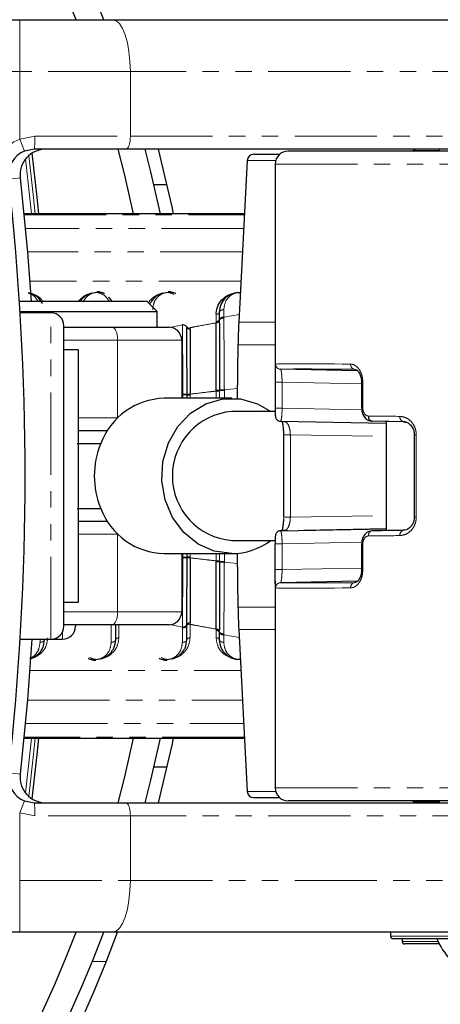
# Model space of a CAD drawing. Header units: millimetres. Extents: x 186 to 9508, y 327 to 8143.
# Tile 30 of 53: x 891 to 923, y 6102 to 6178. Entities that reach past the tile are written whole.
import ezdxf

# ---------------------------------------------------------------- set-up
doc = ezdxf.new("R2010")
doc.units = ezdxf.units.MM
doc.linetypes.add('PHANTOM', pattern=[12.7, 6.35, -1.27, 1.27, -1.27, 1.27, -1.27])
doc.layers.add('COMPONENT_GEOMETRY', color=7, linetype='Continuous')
doc.styles.add('SLDTEXTSTYLE0', font='TXT', dxfattribs={"width": 0.75})
doc.dimstyles.new('SLDDIMSTYLE0', dxfattribs={"dimtxt": 50, "dimasz": 3.302, "dimexe": 0, "dimexo": 0.0625, "dimgap": 12.5, "dimtad": 0, "dimtih": 1, "dimtoh": 1, "dimdec": 0, "dimrnd": 1e-09, "dimzin": 12, "dimdsep": 46, "dimtxsty": 'SLDTEXTSTYLE0', "dimsah": 1, "dimcen": 0.09, "dimadec": 0, "dimazin": 3, "dimtfac": 1, "dimtdec": 0, "dimtofl": 0, "dimtmove": 0, "dimatfit": 3, "dimfxl": 1, "dimfrac": 2, "dimtolj": 1, "dimtzin": 12, "dimarcsym": 0})

# ---------------------------------------------------------------- blocks, each defined once
blk = doc.blocks.new('_D_1')
at = {"layer": 'COMPONENT_GEOMETRY', "color": 7}
for p, q in [((4754.756, 6141.299), (4754.756, 3836.631)), ((349.81, 5690.113), (349.81, 3836.631)), ((349.81, 3839.806), (2478.394, 3839.806)), ((4754.756, 3839.806), (2626.172, 3839.806))]:
    blk.add_line(p, q, dxfattribs=at)
for points in [[(349.81, 3839.806), (353.112, 3839.298), (353.112, 3840.314)], [(4754.756, 3839.806), (4751.454, 3840.314), (4751.454, 3839.298)]]:
    blk.add_solid(points, dxfattribs=at)
at = {"layer": 'COMPONENT_GEOMETRY', "color": 7, "insert": (2478.394, 3864.571), "char_height": 50, "attachment_point": 1, "style": 'SLDTEXTSTYLE0'}
blk.add_mtext('4405', dxfattribs=at)

msp = doc.modelspace()

# ---------------------------------------------------------------- linework, layer by layer
at = {"color": 7, "linetype": 'Continuous', "lineweight": 25}
for p, q in [((880.669, 6177.819), (890.893, 6177.819)), ((890.893, 6177.819), (898.076, 6177.819)), ((898.076, 6177.819), (940.484, 6177.819)), ((892.019, 6167.819), (891.269, 6167.673)), ((899.102, 6167.819), (892.019, 6167.819)), ((941.51, 6167.819), (899.102, 6167.819)), ((908.975, 6167.419), (910.976, 6167.419)), ((945.081, 6167.669), (911.638, 6167.669)), ((921.445, 6167.719), (923.301, 6167.719)), ((923.301, 6167.819), (923.301, 6167.669)), ((923.301, 6167.819), (923.301, 6167.669)), ((908.476, 6166.945), (907.82, 6154.441)), ((910.638, 6166.669), (910.638, 6150.658)), ((902.272, 6165.069), (901.246, 6165.069)), ((908.26, 6162.827), (891.221, 6162.827)), ((890.872, 6156.069), (900.71, 6156.069)), ((901.51, 6155.269), (900.71, 6156.069)), ((890.922, 6155.269), (901.51, 6155.269)), ((893.31, 6155.169), (890.928, 6155.169)), ((901.51, 6154.069), (901.51, 6155.269)), ((906.32, 6155.217), (906.32, 6154.643)), ((894.31, 6130.969), (894.31, 6154.169)), ((894.31, 6154.069), (898.013, 6154.069)), ((898.013, 6154.069), (902.41, 6154.069)), ((903.41, 6153.069), (903.41, 6148.569)), ((895.41, 6152.319), (894.31, 6152.319)), ((895.41, 6152.319), (895.41, 6132.819)), ((907.76, 6152.697), (907.687, 6148.552)), ((916.979, 6150.704), (911.055, 6150.813)), ((910.64, 6149.805), (910.64, 6147.805)), ((917.313, 6149.805), (917.313, 6147.805)), ((907.276, 6148.569), (902.065, 6148.569)), ((903.828, 6148.569), (903.828, 6148.83)), ((917.313, 6147.805), (917.313, 6147.805)), ((910.681, 6147.549), (907.276, 6147.549)), ((911.048, 6146.801), (919.201, 6146.65)), ((920.694, 6146.753), (918.13, 6146.801)), ((897.675, 6146.069), (895.41, 6146.069)), ((919.201, 6146.781), (919.201, 6138.358)), ((911.277, 6145.761), (911.277, 6139.377)), ((911.277, 6145.761), (911.277, 6145.761)), ((921.383, 6145.761), (921.383, 6139.377)), ((895.41, 6139.069), (897.675, 6139.069)), ((911.048, 6138.338), (919.201, 6138.488)), ((920.569, 6138.383), (918.13, 6138.338)), ((907.276, 6137.589), (910.641, 6137.589)), ((910.64, 6135.333), (910.64, 6137.334)), ((917.313, 6137.334), (917.313, 6135.333)), ((917.313, 6137.334), (917.314, 6137.334)), ((902.065, 6136.569), (907.276, 6136.569)), ((903.41, 6136.569), (903.41, 6132.069)), ((903.828, 6136.309), (903.828, 6136.569)), ((907.687, 6136.587), (907.76, 6132.442)), ((910.638, 6134.481), (910.638, 6118.469)), ((916.987, 6134.435), (911.055, 6134.325)), ((894.31, 6132.819), (895.41, 6132.819)), ((898.013, 6131.069), (894.31, 6131.069)), ((895.21, 6131.069), (895.21, 6130.97)), ((902.41, 6131.069), (898.013, 6131.069)), ((898.31, 6129.922), (898.31, 6131.069)), ((903.81, 6129.922), (903.81, 6131.019)), ((906.32, 6130.496), (906.32, 6129.922)), ((907.82, 6130.698), (908.476, 6118.193)), ((890.931, 6129.969), (893.31, 6129.969)), ((893.31, 6129.969), (894.21, 6129.969)), ((891.221, 6122.311), (908.26, 6122.311)), ((902.272, 6120.069), (901.246, 6120.069)), ((891.269, 6117.465), (892.019, 6117.319)), ((892.019, 6117.319), (899.102, 6117.319)), ((899.102, 6117.319), (941.51, 6117.319)), ((908.975, 6117.719), (910.976, 6117.719)), ((945.081, 6117.469), (911.638, 6117.469)), ((921.445, 6117.419), (923.301, 6117.419)), ((923.301, 6117.469), (923.301, 6117.319)), ((923.301, 6117.469), (923.301, 6117.319)), ((890.893, 6107.319), (880.669, 6107.319)), ((898.076, 6107.319), (890.893, 6107.319)), ((940.484, 6107.319), (898.076, 6107.319)), ((919.551, 6107.319), (919.551, 6107.019)), ((919.551, 6107.319), (919.551, 6107.019)), ((936.851, 6106.819), (919.751, 6106.819)), ((936.851, 6106.819), (919.751, 6106.819)), ((920.451, 6106.819), (920.451, 6106.619)), ((923.315, 6106.419), (920.651, 6106.419))]:
    msp.add_line(p, q, dxfattribs=at)
at = {"color": 8, "linetype": 'PHANTOM', "lineweight": 18}
for p, q in [((890.893, 6177.819), (890.893, 6173.819)), ((890.893, 6173.819), (880.985, 6173.819)), ((899.444, 6173.819), (890.893, 6173.819)), ((890.893, 6168.6), (890.893, 6173.819)), ((899.444, 6168.819), (899.444, 6173.819)), ((941.852, 6173.819), (899.444, 6173.819)), ((890.893, 6168.6), (892.066, 6168.819)), ((890.893, 6168.6), (891.269, 6167.673)), ((892.066, 6168.819), (899.444, 6168.819)), ((899.444, 6168.819), (941.852, 6168.819)), ((910.677, 6166.945), (908.476, 6166.945)), ((910.638, 6166.669), (945.319, 6166.669)), ((890.931, 6165.598), (890.042, 6165.499)), ((908.26, 6162.827), (891.221, 6162.827)), ((891.228, 6162.755), (908.256, 6162.755)), ((908.201, 6161.7), (891.328, 6161.7)), ((908.106, 6159.895), (891.487, 6159.895)), ((907.986, 6157.607), (891.666, 6157.607)), ((893.31, 6129.969), (893.31, 6155.169)), ((906.665, 6155.424), (906.665, 6154.842)), ((906.074, 6154.501), (906.074, 6155.069)), ((906.074, 6154.397), (906.074, 6154.501)), ((906.32, 6154.643), (906.32, 6154.581)), ((906.665, 6154.842), (907.852, 6155.049)), ((906.665, 6154.842), (906.666, 6154.777)), ((907.82, 6154.441), (910.638, 6154.441)), ((902.507, 6154.05), (903.465, 6154.242)), ((903.465, 6154.242), (903.465, 6154.31)), ((903.811, 6154.053), (903.81, 6154.119)), ((904.057, 6154.028), (904.057, 6153.984)), ((904.057, 6153.984), (904.057, 6153.919)), ((898.464, 6153.069), (894.31, 6153.069)), ((898.464, 6153.069), (898.464, 6147.069)), ((903.41, 6153.069), (898.464, 6153.069)), ((910.638, 6152.697), (907.76, 6152.697)), ((906.075, 6149.154), (906.075, 6149.194)), ((906.075, 6149.127), (906.075, 6149.154)), ((906.075, 6148.569), (906.075, 6149.127)), ((906.338, 6149.209), (906.338, 6149.168)), ((906.338, 6149.168), (906.338, 6149.139)), ((906.338, 6149.139), (906.338, 6148.569)), ((907.701, 6149.336), (906.707, 6149.227)), ((906.707, 6149.227), (906.707, 6149.185)), ((911.17, 6149.805), (910.64, 6149.805)), ((911.17, 6149.805), (917.313, 6149.692)), ((911.17, 6147.805), (911.17, 6149.805)), ((917.313, 6149.805), (917.41, 6149.805)), ((917.41, 6147.805), (917.41, 6149.805)), ((903.51, 6148.849), (903.41, 6148.837)), ((903.51, 6148.849), (903.51, 6148.895)), ((903.51, 6148.569), (903.51, 6148.849)), ((903.828, 6148.874), (903.828, 6148.904)), ((903.828, 6148.83), (903.828, 6148.874)), ((904.056, 6148.89), (904.056, 6148.86)), ((904.056, 6148.86), (904.056, 6148.815)), ((904.056, 6148.815), (904.056, 6148.569)), ((911.17, 6147.805), (910.64, 6147.805)), ((917.32, 6147.691), (911.17, 6147.805)), ((917.313, 6147.805), (917.41, 6147.805)), ((895.41, 6147.069), (898.464, 6147.069)), ((898.464, 6147.069), (898.464, 6147.044)), ((919.201, 6146.631), (911.372, 6146.776)), ((911.807, 6145.761), (911.277, 6145.761)), ((911.807, 6145.761), (919.201, 6145.625)), ((911.807, 6145.761), (911.807, 6139.377)), ((921.383, 6145.761), (921.538, 6145.761)), ((921.538, 6145.761), (921.538, 6139.377)), ((911.807, 6139.377), (911.277, 6139.377)), ((911.807, 6139.377), (919.201, 6139.514)), ((921.383, 6139.377), (921.538, 6139.377)), ((919.201, 6138.507), (911.372, 6138.363)), ((898.464, 6138.069), (895.41, 6138.069)), ((898.464, 6138.095), (898.464, 6138.069)), ((898.464, 6138.069), (898.464, 6132.069)), ((911.17, 6137.334), (910.64, 6137.334)), ((917.331, 6137.447), (911.17, 6137.334)), ((911.17, 6137.334), (911.17, 6135.333)), ((917.314, 6137.334), (917.41, 6137.334)), ((917.41, 6137.334), (917.41, 6135.333)), ((903.51, 6136.289), (903.41, 6136.302)), ((903.51, 6136.244), (903.51, 6136.289)), ((903.828, 6136.265), (903.828, 6136.309)), ((903.828, 6136.235), (903.828, 6136.264)), ((904.056, 6136.569), (904.056, 6136.323)), ((904.056, 6136.323), (904.056, 6136.279)), ((904.056, 6136.279), (904.056, 6136.248)), ((906.075, 6136.012), (906.075, 6136.569)), ((906.338, 6136.569), (906.338, 6136)), ((906.707, 6136.569), (906.707, 6135.954)), ((906.075, 6135.984), (906.075, 6136.012)), ((906.075, 6135.944), (906.075, 6135.984)), ((906.338, 6136), (906.338, 6135.971)), ((906.338, 6135.971), (906.338, 6135.93)), ((906.707, 6135.954), (906.707, 6135.912)), ((907.701, 6135.803), (906.707, 6135.912)), ((911.17, 6135.333), (917.313, 6135.447)), ((911.17, 6135.333), (910.64, 6135.333)), ((917.41, 6135.333), (917.313, 6135.333)), ((910.638, 6132.442), (907.76, 6132.442)), ((894.31, 6132.069), (898.464, 6132.069)), ((898.464, 6132.069), (903.41, 6132.069)), ((897.965, 6129.715), (897.965, 6131.069)), ((898.557, 6131.069), (898.557, 6130.069)), ((902.507, 6131.089), (903.465, 6130.896)), ((903.465, 6129.715), (903.465, 6130.828)), ((903.81, 6131.019), (903.811, 6131.086)), ((904.057, 6131.22), (904.057, 6131.111)), ((904.057, 6131.111), (904.057, 6130.069)), ((894.21, 6129.969), (894.21, 6130.533)), ((906.074, 6130.699), (906.074, 6130.742)), ((906.074, 6130.637), (906.074, 6130.699)), ((906.074, 6130.069), (906.074, 6130.637)), ((906.32, 6130.601), (906.32, 6130.558)), ((906.32, 6130.558), (906.32, 6130.496)), ((906.666, 6130.361), (906.665, 6130.297)), ((906.665, 6130.297), (907.852, 6130.089)), ((906.665, 6130.297), (906.665, 6129.715)), ((907.82, 6130.698), (910.638, 6130.698)), ((892.465, 6129.715), (892.465, 6129.969)), ((891.666, 6127.531), (907.986, 6127.531)), ((891.487, 6125.244), (908.106, 6125.244)), ((891.328, 6123.439), (908.201, 6123.439)), ((891.221, 6122.312), (908.26, 6122.312)), ((908.256, 6122.384), (891.228, 6122.384)), ((890.931, 6119.541), (890.042, 6119.64)), ((910.677, 6118.193), (908.476, 6118.193)), ((910.638, 6118.469), (945.319, 6118.469)), ((890.893, 6116.539), (891.269, 6117.465)), ((890.893, 6116.539), (890.893, 6111.319)), ((892.066, 6116.319), (890.893, 6116.539)), ((899.444, 6116.319), (892.066, 6116.319)), ((899.444, 6116.319), (899.444, 6111.319)), ((941.852, 6116.319), (899.444, 6116.319)), ((880.985, 6111.319), (890.893, 6111.319)), ((890.893, 6107.319), (890.893, 6111.319)), ((890.893, 6111.319), (899.444, 6111.319)), ((899.444, 6111.319), (941.852, 6111.319)), ((919.551, 6107.019), (937.051, 6107.019)), ((920.451, 6106.619), (923.214, 6106.619)), ((897.59, 6105.069), (896.513, 6105.069))]:
    msp.add_line(p, q, dxfattribs=at)
at = {"color": 8, "linetype": 'PHANTOM', "lineweight": 18, "flags": 128}
for points in [[(898.076, 6177.819), (898.343, 6177.742), (898.599, 6177.515), (898.836, 6177.145), (899.043, 6176.648), (899.213, 6176.042), (899.34, 6175.35), (899.417, 6174.6), (899.444, 6173.819)], [(899.444, 6168.819), (899.437, 6168.624), (899.418, 6168.437), (899.386, 6168.264), (899.344, 6168.112), (899.292, 6167.988), (899.233, 6167.895), (899.168, 6167.838), (899.102, 6167.819)], [(891.612, 6167.333), (891.97, 6164.072), (892.093, 6162.827)], [(891.8, 6162.827), (891.679, 6164.043), (891.349, 6167.059)], [(898.013, 6154.069), (898.101, 6154.05), (898.186, 6153.993), (898.264, 6153.901), (898.332, 6153.776), (898.388, 6153.625), (898.429, 6153.452), (898.455, 6153.264), (898.464, 6153.069)], [(898.013, 6131.069), (898.101, 6131.088), (898.186, 6131.145), (898.264, 6131.238), (898.332, 6131.362), (898.388, 6131.514), (898.429, 6131.687), (898.455, 6131.874), (898.464, 6132.069)], [(891.349, 6118.08), (891.679, 6121.096), (891.8, 6122.311)], [(892.093, 6122.311), (891.97, 6121.066), (891.612, 6117.806)], [(899.102, 6117.319), (899.168, 6117.3), (899.233, 6117.243), (899.292, 6117.151), (899.344, 6117.026), (899.386, 6116.875), (899.418, 6116.702), (899.437, 6116.514), (899.444, 6116.319)], [(898.076, 6107.319), (898.343, 6107.396), (898.599, 6107.624), (898.836, 6107.993), (899.043, 6108.491), (899.213, 6109.097), (899.34, 6109.789), (899.417, 6110.539), (899.444, 6111.319)]]:
    msp.add_lwpolyline(points, dxfattribs=at)
at = {"color": 7, "linetype": 'Continuous', "lineweight": 25, "flags": 128}
for points in [[(891.839, 6167.502), (892.214, 6164.097), (892.34, 6162.827)], [(899.693, 6162.827), (899.016, 6165.803), (898.501, 6167.819)], [(900.57, 6167.819), (901.012, 6166.058), (901.737, 6162.827)], [(901.603, 6167.819), (902.644, 6163.373), (902.758, 6162.827)], [(890.931, 6165.598), (891.491, 6159.856), (891.772, 6156.069)], [(907.276, 6136.569), (905.932, 6136.758), (904.672, 6137.311), (903.576, 6138.195), (902.712, 6139.354), (902.136, 6140.715), (901.882, 6142.193), (901.967, 6143.694), (902.385, 6145.124), (903.111, 6146.394), (904.099, 6147.423), (905.286, 6148.148), (906.598, 6148.522), (907.953, 6148.522), (909.265, 6148.148), (910.29, 6147.549)], [(911.048, 6138.338), (910.971, 6138.329), (910.928, 6138.317)], [(891.828, 6129.969), (891.491, 6125.282), (890.931, 6119.541)], [(892.34, 6122.311), (892.214, 6121.041), (891.839, 6117.636)], [(898.501, 6117.319), (899.016, 6119.335), (899.693, 6122.311)], [(901.737, 6122.311), (901.012, 6119.081), (900.57, 6117.319)], [(902.758, 6122.311), (902.644, 6121.765), (901.603, 6117.319)]]:
    msp.add_lwpolyline(points, dxfattribs=at)
at = {"color": 7, "linetype": 'Continuous', "lineweight": 25}
for centre, radius, start, end in [((803.81, 6142.569), 101, 90, 339.57323), ((803.81, 6142.569), 100, 20.6403, 339.3597), ((803.81, 6142.569), 98, 21.0814, 338.9186), ((892.019, 6165.819), 2, 112.04166, 186.35649), ((892.919, 6165.819), 2, 90, 186.35649), ((908.975, 6166.919), 0.5, 90, 177), ((911.638, 6166.669), 1, 90, 180), ((921.445, 6167.219), 0.5, 90, 115.84193), ((683.31, 6142.569), 208, 353.64351, 6.35649), ((893.31, 6154.169), 1, 0, 90), ((957.752, 6151.824), 50, 177, 179), ((902.41, 6153.069), 1, 0, 90), ((902.185, 6143.202), 5.369, 91.28485, 159.64484), ((907.686, 6142.569), 4.997, 94.70681, 265.29319), ((911.055, 6147.2), 0.399, 245.26176, 269.07235), ((918.197, 6147.155), 0.361, 172.72817, 259.27056), ((903.254, 6142.569), 6.595, 157.72302, 202.27698), ((902.21, 6141.972), 5.405, 200.61368, 268.45663), ((907.243, 6141.632), 5.063, 270.37442, 307.01307), ((957.752, 6133.315), 50, 181, 183), ((902.41, 6132.069), 1, 270, 0), ((893.31, 6130.969), 1, 270, 0), ((894.21, 6130.969), 1, 270, 0), ((892.019, 6119.319), 2, 173.64351, 247.95834), ((892.919, 6119.319), 2, 173.64351, 270), ((908.975, 6118.219), 0.5, 183, 270), ((911.638, 6118.469), 1, 180, 270), ((921.445, 6117.919), 0.5, 244.15807, 270), ((919.751, 6107.019), 0.2, 180, 270), ((920.651, 6106.619), 0.2, 180, 270), ((928.301, 6109.069), 5.647, 203.47789, 242.29913)]:
    msp.add_arc(centre, radius, start, end, dxfattribs=at)
at = {"color": 8, "linetype": 'PHANTOM', "lineweight": 18}
for centre, radius, start, end in [((892.019, 6165.819), 3, 112.04166, 186.35649), ((886.701, 6168.57), 5.37, 351.96611, 2.66233), ((906.1, 6154.741), 0.241, 263.77682, 336.05829), ((906.629, 6154.506), 0.338, 83.77682, 156.05829), ((903.505, 6153.906), 0.338, 25.61759, 96.79022), ((904.028, 6154.159), 0.242, 206.04079, 276.883), ((911.062, 6151.213), 0.4, 179.99124, 269.02052), ((916.83, 6151.176), 0.366, 174.07079, 261.52084), ((906.123, 6150.731), 1.537, 268.20123, 278.05155), ((906.128, 6150.841), 1.715, 268.21149, 277.03687), ((906.636, 6146.846), 2.381, 88.28304, 97.18478), ((903.575, 6147.326), 1.525, 80.42762, 92.43389), ((904.006, 6149.971), 1.082, 260.53807, 272.6216), ((904.01, 6149.905), 1.09, 260.43264, 272.43283), ((920.623, 6147.117), 0.354, 170.51852, 254.68342), ((918.197, 6137.983), 0.361, 100.72944, 187.27183), ((920.623, 6138.021), 0.354, 105.31658, 189.48148), ((903.575, 6137.813), 1.525, 267.56611, 279.57238), ((904.01, 6135.234), 1.09, 87.56717, 99.56736), ((904.006, 6135.167), 1.082, 87.3784, 99.46193), ((906.128, 6134.297), 1.715, 82.96313, 91.78851), ((906.123, 6134.408), 1.537, 81.94845, 91.79877), ((906.636, 6138.292), 2.381, 262.81522, 271.71696), ((911.062, 6133.925), 0.4, 90.97948, 180.00876), ((916.83, 6133.963), 0.366, 98.47916, 185.92921), ((903.505, 6131.232), 0.338, 263.20978, 334.38241), ((904.028, 6130.98), 0.242, 83.11699, 153.95921), ((906.1, 6130.501), 0.242, 24.27163, 96.07995), ((906.1, 6130.398), 0.241, 23.94171, 96.22318), ((906.629, 6130.633), 0.338, 203.94171, 276.22318), ((886.701, 6116.569), 5.37, 357.33767, 8.03389)]:
    msp.add_arc(centre, radius, start, end, dxfattribs=at)
for centre, major_axis, ratio, start_param, end_param in [((938.638, 6150.754), (28, -0.453), 0.005884, 2.484714, 3.100424), ((938.631, 6150.354), (27.6, -0.453), 0.005969, 2.484717, 3.100427), ((938.638, 6146.754), (28, -0.453), 0.005884, 2.286203, 2.408156), ((938.631, 6146.354), (27.6, -0.453), 0.005969, 2.286206, 2.408159), ((938.638, 6138.384), (28, 0.453), 0.005884, 3.875029, 3.996982), ((938.631, 6138.784), (27.6, 0.453), 0.005969, 3.875026, 3.996979), ((938.638, 6134.384), (28, 0.453), 0.005884, 3.182761, 3.798472), ((938.631, 6134.784), (27.6, 0.453), 0.005969, 3.182759, 3.798469)]:
    msp.add_ellipse(centre, major_axis=major_axis, ratio=ratio, start_param=start_param, end_param=end_param, dxfattribs=at)
at = {"color": 7, "linetype": 'Continuous', "lineweight": 25}
for centre, major_axis, start_param, end_param in [((938.631, 6146.354), (27.6, -0.453), 3.176984, 3.298937), ((938.631, 6138.784), (27.6, 0.453), 2.984248, 3.106201)]:
    msp.add_ellipse(centre, major_axis=major_axis, ratio=0.005969, start_param=start_param, end_param=end_param, dxfattribs=at)
for points, knots in [([(892.651, 6155.897), (892.549, 6156.06), (892.379, 6156.333), (891.984, 6156.581), (891.71, 6156.689), (891.578, 6156.701), (891.554, 6156.703)], [0, 0, 0, 0, 0.456921, 0.767867, 0.959152, 1, 1, 1, 1]), ([(896.463, 6156.685), (896.429, 6156.676), (896.268, 6156.633), (895.923, 6156.461), (895.68, 6156.241), (895.585, 6156.075), (895.582, 6156.069)], [0, 0, 0, 0, 0.081369, 0.39528, 0.980228, 1, 1, 1, 1]), ([(897.458, 6156.646), (897.351, 6156.699), (897.166, 6156.791), (896.946, 6156.803), (896.854, 6156.808)], [0, 0, 0, 0, 0.582959, 1, 1, 1, 1]), ([(901.963, 6156.685), (901.929, 6156.676), (901.769, 6156.633), (901.416, 6156.463), (901.149, 6156.171), (900.976, 6155.932), (900.957, 6155.837), (900.955, 6155.825)], [0, 0, 0, 0, 0.0629719, 0.3059102, 0.7586061, 0.968464, 1, 1, 1, 1]), ([(902.958, 6156.646), (902.851, 6156.699), (902.666, 6156.791), (902.446, 6156.803), (902.354, 6156.808)], [0, 0, 0, 0, 0.582959, 1, 1, 1, 1]), ([(907.94, 6156.714), (907.897, 6156.72), (907.752, 6156.74), (907.491, 6156.701), (907.139, 6156.586), (906.748, 6156.319), (906.401, 6155.855), (906.348, 6155.44), (906.32, 6155.217)], [0, 0, 0, 0, 0.041508, 0.143391, 0.250153, 0.424353, 0.689715, 1, 1, 1, 1]), ([(898.017, 6156.069), (897.965, 6156.157), (897.896, 6156.275), (897.78, 6156.371), (897.751, 6156.396)], [0, 0, 0, 0, 0.746078, 1, 1, 1, 1]), ([(906.074, 6155.069), (906.074, 6155.093), (906.077, 6155.334), (906.189, 6155.77), (906.542, 6156.26), (906.995, 6156.541), (907.3, 6156.664), (907.443, 6156.678), (907.454, 6156.679)], [0, 0, 0, 0, 0.034092, 0.345994, 0.646826, 0.854084, 0.988686, 1, 1, 1, 1]), ([(906.32, 6154.58), (906.32, 6154.498), (906.322, 6154.052), (906.326, 6153.233), (906.332, 6151.566), (906.335, 6150.189), (906.338, 6149.209)], [0, 0, 0, 0, 0.055685, 0.303138, 0.50423, 1, 1, 1, 1]), ([(903.828, 6148.904), (903.828, 6149.001), (903.825, 6149.947), (903.821, 6151.276), (903.815, 6152.888), (903.812, 6153.63), (903.811, 6154.053)], [0, 0, 0, 0, 0.051672, 0.505066, 0.717512, 1, 1, 1, 1]), ([(904.057, 6153.919), (904.057, 6153.889), (904.057, 6153.491), (904.057, 6152.738), (904.056, 6151.124), (904.056, 6149.813), (904.056, 6148.89)], [0, 0, 0, 0, 0.021195, 0.282969, 0.495586, 1, 1, 1, 1]), ([(906.075, 6149.194), (906.075, 6149.268), (906.074, 6150.227), (906.074, 6151.563), (906.074, 6153.126), (906.074, 6153.908), (906.074, 6154.33), (906.074, 6154.397)], [0, 0, 0, 0, 0.038421, 0.501138, 0.704054, 0.953619, 1, 1, 1, 1]), ([(910.643, 6151.023), (910.641, 6150.978), (910.637, 6150.858), (910.638, 6150.509), (910.64, 6150.122), (910.64, 6149.882), (910.64, 6149.805)], [0, 0, 0, 0, 0.200944, 0.5335, 0.849233, 1, 1, 1, 1]), ([(916.796, 6150.799), (916.829, 6150.799), (916.895, 6150.797), (917.074, 6150.637), (917.22, 6150.372), (917.307, 6150.076), (917.306, 6149.877), (917.305, 6149.805)], [0, 0, 0, 0, 0.239021, 0.46323, 0.666668, 0.879951, 1, 1, 1, 1]), ([(910.64, 6147.805), (910.64, 6147.775), (910.64, 6147.677), (910.64, 6147.569), (910.641, 6147.514), (910.641, 6147.51)], [0, 0, 0, 0, 0.293007, 0.958254, 1, 1, 1, 1]), ([(917.322, 6147.805), (917.32, 6147.763), (917.312, 6147.597), (917.4, 6147.304), (917.593, 6147.014), (917.857, 6146.833), (918.043, 6146.815), (918.129, 6146.806)], [0, 0, 0, 0, 0.082159, 0.32898, 0.593444, 0.813621, 1, 1, 1, 1]), ([(910.641, 6147.51), (910.642, 6147.47), (910.642, 6147.359), (910.646, 6147.251), (910.651, 6147.181), (910.663, 6147.109), (910.69, 6147.029), (910.743, 6146.943), (910.813, 6146.871), (910.872, 6146.85), (910.891, 6146.843)], [0, 0, 0, 0, 0.13772, 0.381793, 0.545478, 0.633775, 0.708839, 0.812444, 0.940276, 1, 1, 1, 1]), ([(911.167, 6146.747), (911.175, 6146.72), (911.203, 6146.623), (911.247, 6146.349), (911.276, 6146.022), (911.274, 6145.826), (911.274, 6145.761)], [0, 0, 0, 0, 0.145002, 0.521085, 0.843363, 1, 1, 1, 1]), ([(920.552, 6146.75), (920.644, 6146.745), (920.831, 6146.737), (921.103, 6146.524), (921.288, 6146.243), (921.377, 6145.976), (921.375, 6145.817), (921.374, 6145.761)], [0, 0, 0, 0, 0.262738, 0.529198, 0.738317, 0.908061, 1, 1, 1, 1]), ([(895.338, 6145.069), (895.574, 6145.069), (896.175, 6145.069), (896.782, 6145.069), (897.151, 6145.069)], [0, 0, 0, 0, 0.391515, 1, 1, 1, 1]), ([(895.338, 6140.069), (895.574, 6140.069), (896.175, 6140.069), (896.782, 6140.069), (897.151, 6140.069)], [0, 0, 0, 0, 0.391514, 1, 1, 1, 1]), ([(911.272, 6139.286), (911.272, 6139.219), (911.27, 6139.019), (911.237, 6138.718), (911.195, 6138.48), (911.173, 6138.412), (911.169, 6138.4)], [0, 0, 0, 0, 0.180362, 0.533424, 0.916142, 1, 1, 1, 1]), ([(921.381, 6139.377), (921.382, 6139.372), (921.392, 6139.271), (921.347, 6139.064), (921.231, 6138.788), (921.031, 6138.551), (920.781, 6138.388), (920.614, 6138.381), (920.533, 6138.378)], [0, 0, 0, 0, 0.00821, 0.166547, 0.333583, 0.531421, 0.774882, 1, 1, 1, 1]), ([(910.929, 6138.314), (910.895, 6138.301), (910.829, 6138.276), (910.754, 6138.207), (910.703, 6138.134), (910.674, 6138.067), (910.66, 6138.016), (910.654, 6137.975), (910.647, 6137.916), (910.644, 6137.823), (910.641, 6137.643), (910.64, 6137.466), (910.64, 6137.364), (910.64, 6137.334)], [0, 0, 0, 0, 0.078691, 0.156184, 0.2223, 0.277849, 0.321457, 0.360493, 0.418109, 0.594488, 0.774867, 0.932549, 1, 1, 1, 1]), ([(918.126, 6138.326), (918.043, 6138.321), (917.864, 6138.309), (917.622, 6138.145), (917.431, 6137.892), (917.32, 6137.604), (917.326, 6137.407), (917.329, 6137.334)], [0, 0, 0, 0, 0.180237, 0.391966, 0.613017, 0.85466, 1, 1, 1, 1]), ([(903.811, 6131.086), (903.811, 6131.118), (903.813, 6131.525), (903.816, 6132.297), (903.822, 6133.948), (903.826, 6135.291), (903.828, 6136.235)], [0, 0, 0, 0, 0.022107, 0.283651, 0.496206, 1, 1, 1, 1]), ([(904.056, 6136.248), (904.056, 6136.156), (904.056, 6135.234), (904.056, 6133.939), (904.057, 6132.362), (904.057, 6131.635), (904.057, 6131.22)], [0, 0, 0, 0, 0.050673, 0.503819, 0.716324, 1, 1, 1, 1]), ([(906.074, 6130.742), (906.074, 6130.809), (906.074, 6131.232), (906.074, 6132.014), (906.074, 6133.64), (906.074, 6134.986), (906.075, 6135.944)], [0, 0, 0, 0, 0.0466064, 0.2962956, 0.499313, 1, 1, 1, 1]), ([(906.338, 6135.93), (906.338, 6135.855), (906.335, 6134.875), (906.331, 6133.508), (906.326, 6131.906), (906.323, 6131.103), (906.321, 6130.669), (906.32, 6130.601)], [0, 0, 0, 0, 0.038183, 0.500666, 0.703622, 0.953369, 1, 1, 1, 1]), ([(910.639, 6134.235), (910.639, 6134.245), (910.636, 6134.335), (910.638, 6134.635), (910.64, 6135.016), (910.64, 6135.256), (910.64, 6135.333)], [0, 0, 0, 0, 0.047595, 0.443972, 0.820299, 1, 1, 1, 1]), ([(917.31, 6135.333), (917.311, 6135.319), (917.32, 6135.19), (917.275, 6134.943), (917.165, 6134.644), (917.007, 6134.429), (916.86, 6134.331), (916.807, 6134.332), (916.783, 6134.332)], [0, 0, 0, 0, 0.023937, 0.213792, 0.408242, 0.610928, 0.824119, 1, 1, 1, 1]), ([(891.665, 6128.457), (891.681, 6128.46), (891.829, 6128.482), (892.113, 6128.627), (892.446, 6128.897), (892.738, 6129.338), (892.783, 6129.701), (892.81, 6129.922)], [0, 0, 0, 0, 0.019593, 0.174111, 0.402339, 0.637038, 1, 1, 1, 1]), ([(897.168, 6128.453), (897.201, 6128.462), (897.362, 6128.505), (897.712, 6128.676), (897.995, 6128.964), (898.248, 6129.396), (898.284, 6129.701), (898.31, 6129.922)], [0, 0, 0, 0, 0.0414369, 0.2012956, 0.4991793, 0.6372704, 1, 1, 1, 1]), ([(902.668, 6128.453), (902.701, 6128.462), (902.862, 6128.505), (903.212, 6128.676), (903.495, 6128.964), (903.748, 6129.396), (903.784, 6129.701), (903.81, 6129.922)], [0, 0, 0, 0, 0.041437, 0.201296, 0.499179, 0.63727, 1, 1, 1, 1]), ([(906.32, 6129.922), (906.347, 6129.701), (906.397, 6129.301), (906.726, 6128.846), (907.104, 6128.569), (907.471, 6128.44), (907.752, 6128.399), (907.899, 6128.418), (907.94, 6128.424)], [0, 0, 0, 0, 0.30587, 0.554704, 0.73129, 0.855194, 0.959996, 1, 1, 1, 1]), ([(896.172, 6128.493), (896.28, 6128.439), (896.464, 6128.347), (896.685, 6128.336), (896.777, 6128.331)], [0, 0, 0, 0, 0.582959, 1, 1, 1, 1]), ([(901.672, 6128.493), (901.78, 6128.439), (901.964, 6128.347), (902.185, 6128.336), (902.277, 6128.331)], [0, 0, 0, 0, 0.582959, 1, 1, 1, 1])]:
    msp.add_open_spline(points, degree=3, knots=knots, dxfattribs=at)
at = {"color": 8, "linetype": 'PHANTOM', "lineweight": 18}
for points, knots in [([(892.299, 6156.069), (892.218, 6156.2), (892.084, 6156.416), (891.801, 6156.625), (891.615, 6156.682), (891.555, 6156.7)], [0, 0, 0, 0, 0.507087, 0.841264, 1, 1, 1, 1]), ([(891.555, 6156.692), (891.605, 6156.688), (891.788, 6156.673), (892.128, 6156.545), (892.479, 6156.347), (892.616, 6156.146), (892.668, 6156.069)], [0, 0, 0, 0, 0.097436, 0.355754, 0.751941, 1, 1, 1, 1]), ([(897.799, 6156.069), (897.719, 6156.201), (897.587, 6156.419), (897.282, 6156.63), (897.021, 6156.724), (896.794, 6156.746), (896.569, 6156.713), (896.326, 6156.615), (896.037, 6156.408), (895.906, 6156.2), (895.824, 6156.069)], [0, 0, 0, 0, 0.211131, 0.350207, 0.437597, 0.506092, 0.574437, 0.663676, 0.789162, 1, 1, 1, 1]), ([(902.813, 6156.585), (902.787, 6156.604), (902.702, 6156.666), (902.519, 6156.722), (902.294, 6156.746), (902.069, 6156.713), (901.826, 6156.615), (901.54, 6156.405), (901.243, 6156.012), (901.194, 6155.643), (901.165, 6155.424)], [0, 0, 0, 0, 0.039867, 0.126673, 0.194708, 0.262596, 0.351237, 0.475884, 0.688008, 1, 1, 1, 1]), ([(907.94, 6156.724), (907.892, 6156.731), (907.776, 6156.746), (907.569, 6156.712), (907.326, 6156.616), (907.04, 6156.405), (906.743, 6156.013), (906.694, 6155.643), (906.665, 6155.424)], [0, 0, 0, 0, 0.057028, 0.136523, 0.240319, 0.386276, 0.634666, 1, 1, 1, 1]), ([(895.446, 6156.069), (895.567, 6156.206), (895.769, 6156.435), (896.141, 6156.603), (896.332, 6156.654), (896.372, 6156.664)], [0, 0, 0, 0, 0.536909, 0.901806, 1, 1, 1, 1]), ([(900.816, 6155.908), (900.833, 6155.937), (900.949, 6156.145), (901.243, 6156.413), (901.641, 6156.604), (901.832, 6156.654), (901.872, 6156.664)], [0, 0, 0, 0, 0.087955, 0.617141, 0.918818, 1, 1, 1, 1]), ([(906.32, 6155.217), (906.326, 6155.235), (906.343, 6155.285), (906.412, 6155.355), (906.528, 6155.413), (906.619, 6155.42), (906.665, 6155.424)], [0, 0, 0, 0, 0.161092, 0.440728, 0.720364, 1, 1, 1, 1]), ([(906.32, 6154.58), (906.312, 6154.558), (906.297, 6154.512), (906.238, 6154.455), (906.162, 6154.413), (906.103, 6154.402), (906.074, 6154.397)], [0, 0, 0, 0, 0.250067, 0.5000787, 0.75005, 1, 1, 1, 1]), ([(906.32, 6154.581), (906.326, 6154.598), (906.343, 6154.645), (906.412, 6154.712), (906.528, 6154.767), (906.62, 6154.774), (906.666, 6154.777)], [0, 0, 0, 0, 0.160996, 0.440664, 0.720332, 1, 1, 1, 1]), ([(906.666, 6154.777), (906.671, 6154.246), (906.678, 6153.439), (906.693, 6151.596), (906.701, 6150.236), (906.707, 6149.227)], [0, 0, 0, 0, 0.331863, 0.504238, 1, 1, 1, 1]), ([(903.51, 6148.895), (903.509, 6149.034), (903.504, 6149.675), (903.497, 6150.657), (903.489, 6151.705), (903.479, 6152.902), (903.471, 6153.674), (903.465, 6154.242)], [0, 0, 0, 0, 0.071059, 0.328707, 0.508594, 0.637825, 1, 1, 1, 1]), ([(903.81, 6154.119), (903.818, 6154.101), (903.834, 6154.064), (903.892, 6154.02), (903.969, 6153.989), (904.027, 6153.986), (904.057, 6153.984)], [0, 0, 0, 0, 0.249999, 0.499999, 0.749999, 1, 1, 1, 1]), ([(904.057, 6154.028), (904.283, 6154.07), (904.955, 6154.196), (905.627, 6154.316), (906.074, 6154.397)], [0, 0, 0, 0, 0.336526, 1, 1, 1, 1]), ([(910.662, 6151.213), (910.655, 6151.203), (910.646, 6151.189), (910.643, 6151.06), (910.643, 6151.023)], [0, 0, 0, 0, 0.712154, 1, 1, 1, 1]), ([(911.17, 6149.805), (911.169, 6149.86), (911.167, 6150.032), (911.15, 6150.313), (911.118, 6150.587), (911.082, 6150.775), (911.064, 6150.8), (911.055, 6150.813)], [0, 0, 0, 0, 0.100508, 0.312181, 0.53761, 0.768432, 1, 1, 1, 1]), ([(917.41, 6149.805), (917.4, 6149.957), (917.38, 6150.26), (917.224, 6150.667), (916.996, 6150.987), (916.729, 6151.179), (916.547, 6151.203), (916.466, 6151.213)], [0, 0, 0, 0, 0.199752, 0.399876, 0.607041, 0.826549, 1, 1, 1, 1]), ([(906.075, 6149.127), (905.875, 6149.104), (905.201, 6149.027), (904.529, 6148.947), (904.056, 6148.89)], [0, 0, 0, 0, 0.297159, 1, 1, 1, 1]), ([(906.707, 6149.185), (906.661, 6149.185), (906.569, 6149.185), (906.446, 6149.18), (906.369, 6149.174), (906.347, 6149.17), (906.338, 6149.168)], [0, 0, 0, 0, 0.279621, 0.559243, 0.838864, 1, 1, 1, 1]), ([(906.707, 6149.185), (906.707, 6149.085), (906.707, 6148.88), (906.707, 6148.675), (906.707, 6148.569)], [0, 0, 0, 0, 0.486157, 1, 1, 1, 1]), ([(903.828, 6148.874), (903.825, 6148.876), (903.814, 6148.88), (903.754, 6148.887), (903.646, 6148.893), (903.555, 6148.895), (903.51, 6148.895)], [0, 0, 0, 0, 0.161023, 0.440682, 0.720341, 1, 1, 1, 1]), ([(911.048, 6146.801), (911.062, 6146.814), (911.088, 6146.84), (911.125, 6147.035), (911.154, 6147.315), (911.168, 6147.59), (911.17, 6147.754), (911.17, 6147.805)], [0, 0, 0, 0, 0.229764, 0.461988, 0.689005, 0.904491, 1, 1, 1, 1]), ([(917.839, 6147.201), (917.799, 6147.206), (917.712, 6147.216), (917.59, 6147.3), (917.49, 6147.437), (917.423, 6147.61), (917.414, 6147.74), (917.41, 6147.805)], [0, 0, 0, 0, 0.18302, 0.400043, 0.604373, 0.802384, 1, 1, 1, 1]), ([(921.538, 6145.761), (921.526, 6145.904), (921.502, 6146.188), (921.321, 6146.571), (921.049, 6146.89), (920.688, 6147.124), (920.415, 6147.158), (920.274, 6147.176)], [0, 0, 0, 0, 0.178374, 0.356819, 0.547919, 0.766995, 1, 1, 1, 1]), ([(911.807, 6145.761), (911.807, 6145.784), (911.805, 6145.899), (911.789, 6146.038), (911.745, 6146.269), (911.662, 6146.512), (911.519, 6146.729), (911.421, 6146.76), (911.372, 6146.776)], [0, 0, 0, 0, 0.037552, 0.192543, 0.235301, 0.473994, 0.7355, 1, 1, 1, 1]), ([(911.807, 6139.377), (911.807, 6139.355), (911.805, 6139.24), (911.789, 6139.101), (911.745, 6138.869), (911.662, 6138.626), (911.519, 6138.41), (911.421, 6138.379), (911.372, 6138.363)], [0, 0, 0, 0, 0.037552, 0.192543, 0.235301, 0.473994, 0.7355, 1, 1, 1, 1]), ([(921.538, 6139.377), (921.526, 6139.235), (921.502, 6138.95), (921.321, 6138.567), (921.049, 6138.249), (920.688, 6138.015), (920.415, 6137.981), (920.274, 6137.963)], [0, 0, 0, 0, 0.178374, 0.356819, 0.547919, 0.766995, 1, 1, 1, 1]), ([(911.048, 6138.338), (911.062, 6138.325), (911.088, 6138.299), (911.125, 6138.104), (911.154, 6137.824), (911.168, 6137.548), (911.17, 6137.384), (911.17, 6137.334)], [0, 0, 0, 0, 0.229764, 0.461988, 0.689005, 0.904491, 1, 1, 1, 1]), ([(917.839, 6137.938), (917.799, 6137.933), (917.712, 6137.922), (917.59, 6137.838), (917.49, 6137.702), (917.423, 6137.528), (917.414, 6137.399), (917.41, 6137.334)], [0, 0, 0, 0, 0.18302, 0.400043, 0.604373, 0.802384, 1, 1, 1, 1]), ([(903.465, 6130.896), (903.471, 6131.466), (903.479, 6132.239), (903.489, 6133.439), (903.497, 6134.487), (903.505, 6135.467), (903.509, 6136.107), (903.51, 6136.244)], [0, 0, 0, 0, 0.363104, 0.492334, 0.672218, 0.929868, 1, 1, 1, 1]), ([(903.51, 6136.289), (903.51, 6136.325), (903.51, 6136.419), (903.51, 6136.512), (903.51, 6136.569)], [0, 0, 0, 0, 0.389424, 1, 1, 1, 1]), ([(903.828, 6136.264), (903.825, 6136.263), (903.814, 6136.258), (903.754, 6136.251), (903.646, 6136.245), (903.555, 6136.244), (903.51, 6136.244)], [0, 0, 0, 0, 0.161031, 0.440687, 0.720344, 1, 1, 1, 1]), ([(906.075, 6136.012), (905.875, 6136.035), (905.201, 6136.112), (904.529, 6136.192), (904.056, 6136.248)], [0, 0, 0, 0, 0.297159, 1, 1, 1, 1]), ([(906.707, 6135.953), (906.661, 6135.954), (906.569, 6135.954), (906.446, 6135.959), (906.369, 6135.965), (906.347, 6135.969), (906.338, 6135.971)], [0, 0, 0, 0, 0.279621, 0.559243, 0.838864, 1, 1, 1, 1]), ([(906.707, 6135.912), (906.706, 6135.751), (906.703, 6135.089), (906.696, 6134.088), (906.689, 6133.043), (906.679, 6131.787), (906.671, 6130.974), (906.666, 6130.361)], [0, 0, 0, 0, 0.078702, 0.324589, 0.496687, 0.620034, 1, 1, 1, 1]), ([(911.17, 6135.333), (911.169, 6135.278), (911.167, 6135.107), (911.15, 6134.825), (911.118, 6134.552), (911.082, 6134.364), (911.064, 6134.338), (911.055, 6134.325)], [0, 0, 0, 0, 0.100508, 0.312181, 0.53761, 0.768432, 1, 1, 1, 1]), ([(917.41, 6135.333), (917.4, 6135.182), (917.38, 6134.878), (917.224, 6134.472), (916.996, 6134.152), (916.729, 6133.959), (916.547, 6133.936), (916.466, 6133.925)], [0, 0, 0, 0, 0.199752, 0.3998764, 0.6070408, 0.826549, 1, 1, 1, 1]), ([(910.662, 6133.925), (910.655, 6133.94), (910.643, 6133.969), (910.641, 6134.15), (910.639, 6134.235)], [0, 0, 0, 0, 0.53209, 1, 1, 1, 1]), ([(903.465, 6130.828), (903.511, 6130.832), (903.603, 6130.839), (903.719, 6130.892), (903.787, 6130.957), (903.804, 6131.003), (903.81, 6131.019)], [0, 0, 0, 0, 0.279617, 0.559234, 0.838851, 1, 1, 1, 1]), ([(903.465, 6130.828), (903.465, 6130.829), (903.465, 6130.851), (903.465, 6130.874), (903.465, 6130.896)], [0, 0, 0, 0, 0.0095779, 1, 1, 1, 1]), ([(904.057, 6131.111), (904.027, 6131.112), (903.969, 6131.116), (903.892, 6131.097), (903.834, 6131.064), (903.818, 6131.034), (903.81, 6131.019)], [0, 0, 0, 0, 0.249976, 0.499962, 0.749967, 1, 1, 1, 1]), ([(904.057, 6131.111), (904.283, 6131.068), (904.955, 6130.943), (905.628, 6130.822), (906.074, 6130.742)], [0, 0, 0, 0, 0.3365034, 1, 1, 1, 1]), ([(893.057, 6130.069), (893.027, 6129.834), (892.979, 6129.445), (892.657, 6128.97), (892.281, 6128.669), (891.923, 6128.5), (891.716, 6128.472), (891.665, 6128.465)], [0, 0, 0, 0, 0.340189, 0.562867, 0.787172, 0.948054, 1, 1, 1, 1]), ([(898.557, 6130.069), (898.528, 6129.834), (898.489, 6129.508), (898.213, 6129.043), (897.891, 6128.725), (897.49, 6128.535), (897.299, 6128.485), (897.258, 6128.474)], [0, 0, 0, 0, 0.35082, 0.485426, 0.783992, 0.954198, 1, 1, 1, 1]), ([(904.057, 6130.069), (904.028, 6129.834), (903.989, 6129.508), (903.713, 6129.043), (903.391, 6128.725), (902.99, 6128.535), (902.799, 6128.485), (902.758, 6128.474)], [0, 0, 0, 0, 0.35082, 0.485426, 0.783992, 0.954198, 1, 1, 1, 1]), ([(906.92, 6128.665), (906.804, 6128.736), (906.488, 6128.93), (906.162, 6129.409), (906.105, 6129.835), (906.074, 6130.069)], [0, 0, 0, 0, 0.207898, 0.566321, 1, 1, 1, 1]), ([(906.666, 6130.361), (906.62, 6130.365), (906.528, 6130.372), (906.412, 6130.427), (906.343, 6130.494), (906.326, 6130.541), (906.32, 6130.558)], [0, 0, 0, 0, 0.279684, 0.559369, 0.839055, 1, 1, 1, 1]), ([(891.666, 6128.478), (891.7, 6128.49), (891.845, 6128.541), (892.086, 6128.737), (892.389, 6129.124), (892.437, 6129.494), (892.465, 6129.715)], [0, 0, 0, 0, 0.056154, 0.237467, 0.545947, 1, 1, 1, 1]), ([(892.465, 6129.715), (892.511, 6129.718), (892.603, 6129.726), (892.719, 6129.783), (892.787, 6129.854), (892.804, 6129.903), (892.81, 6129.922)], [0, 0, 0, 0, 0.279636, 0.559272, 0.838908, 1, 1, 1, 1]), ([(896.317, 6128.554), (896.344, 6128.534), (896.429, 6128.472), (896.612, 6128.416), (896.836, 6128.393), (897.062, 6128.426), (897.305, 6128.523), (897.59, 6128.733), (897.888, 6129.126), (897.936, 6129.495), (897.965, 6129.715)], [0, 0, 0, 0, 0.039867, 0.126673, 0.194708, 0.262596, 0.351237, 0.475884, 0.688008, 1, 1, 1, 1]), ([(897.965, 6129.715), (898.011, 6129.718), (898.103, 6129.726), (898.219, 6129.783), (898.287, 6129.854), (898.304, 6129.903), (898.31, 6129.922)], [0, 0, 0, 0, 0.279636, 0.559272, 0.838908, 1, 1, 1, 1]), ([(901.817, 6128.554), (901.844, 6128.534), (901.929, 6128.472), (902.112, 6128.416), (902.336, 6128.393), (902.562, 6128.426), (902.805, 6128.523), (903.09, 6128.733), (903.388, 6129.126), (903.436, 6129.495), (903.465, 6129.715)], [0, 0, 0, 0, 0.039867, 0.126673, 0.194708, 0.262596, 0.351237, 0.475884, 0.688008, 1, 1, 1, 1]), ([(903.465, 6129.715), (903.511, 6129.718), (903.603, 6129.726), (903.719, 6129.783), (903.787, 6129.854), (903.804, 6129.903), (903.81, 6129.922)], [0, 0, 0, 0, 0.279636, 0.559272, 0.838908, 1, 1, 1, 1]), ([(906.665, 6129.715), (906.619, 6129.718), (906.528, 6129.726), (906.412, 6129.783), (906.343, 6129.854), (906.326, 6129.903), (906.32, 6129.922)], [0, 0, 0, 0, 0.279636, 0.559272, 0.838908, 1, 1, 1, 1]), ([(906.665, 6129.715), (906.691, 6129.507), (906.738, 6129.137), (907.036, 6128.732), (907.348, 6128.508), (907.609, 6128.417), (907.804, 6128.392), (907.906, 6128.409), (907.94, 6128.415)], [0, 0, 0, 0, 0.345246, 0.615753, 0.7775, 0.879136, 0.958796, 1, 1, 1, 1])]:
    msp.add_open_spline(points, degree=3, knots=knots, dxfattribs=at)
for points in [[(906.32, 6155.217), (906.312, 6155.197), (906.297, 6155.157), (906.238, 6155.109), (906.161, 6155.076), (906.103, 6155.071), (906.074, 6155.069)], [(906.075, 6149.154), (906.104, 6149.154), (906.163, 6149.155), (906.243, 6149.157), (906.307, 6149.162), (906.328, 6149.166), (906.338, 6149.168)], [(903.828, 6148.874), (903.834, 6148.872), (903.844, 6148.869), (903.897, 6148.864), (903.969, 6148.861), (904.027, 6148.861), (904.056, 6148.86)], [(903.828, 6136.265), (903.834, 6136.266), (903.844, 6136.27), (903.897, 6136.274), (903.969, 6136.278), (904.027, 6136.278), (904.056, 6136.279)], [(906.075, 6135.984), (906.104, 6135.984), (906.163, 6135.984), (906.243, 6135.981), (906.307, 6135.977), (906.328, 6135.973), (906.338, 6135.971)], [(898.557, 6130.069), (898.528, 6130.067), (898.469, 6130.063), (898.392, 6130.03), (898.334, 6129.982), (898.318, 6129.942), (898.31, 6129.922)], [(904.057, 6130.069), (904.028, 6130.067), (903.969, 6130.063), (903.892, 6130.03), (903.834, 6129.982), (903.818, 6129.942), (903.81, 6129.922)], [(906.074, 6130.7), (906.103, 6130.698), (906.161, 6130.693), (906.238, 6130.662), (906.297, 6130.616), (906.312, 6130.577), (906.32, 6130.558)], [(906.074, 6130.069), (906.103, 6130.067), (906.161, 6130.063), (906.238, 6130.03), (906.297, 6129.982), (906.312, 6129.942), (906.32, 6129.922)]]:
    msp.add_open_spline(points, degree=3, dxfattribs=at)

# ---------------------------------------------------------------- dimensions: what is measured, and where the dimension line sits
at = {"layer": 'COMPONENT_GEOMETRY', "color": 7}
dim = msp.add_linear_dim(base=(349.81, 3839.806), p1=(4754.756, 6142.569), p2=(349.81, 5691.383), dimstyle='SLDDIMSTYLE0', dxfattribs=at)
dim.commit()
dim.dimension.update_dxf_attribs({"geometry": '_D_1', "text_midpoint": (2552.283, 3839.806), "dimtype": 160})

doc.saveas('drawing.dxf')
